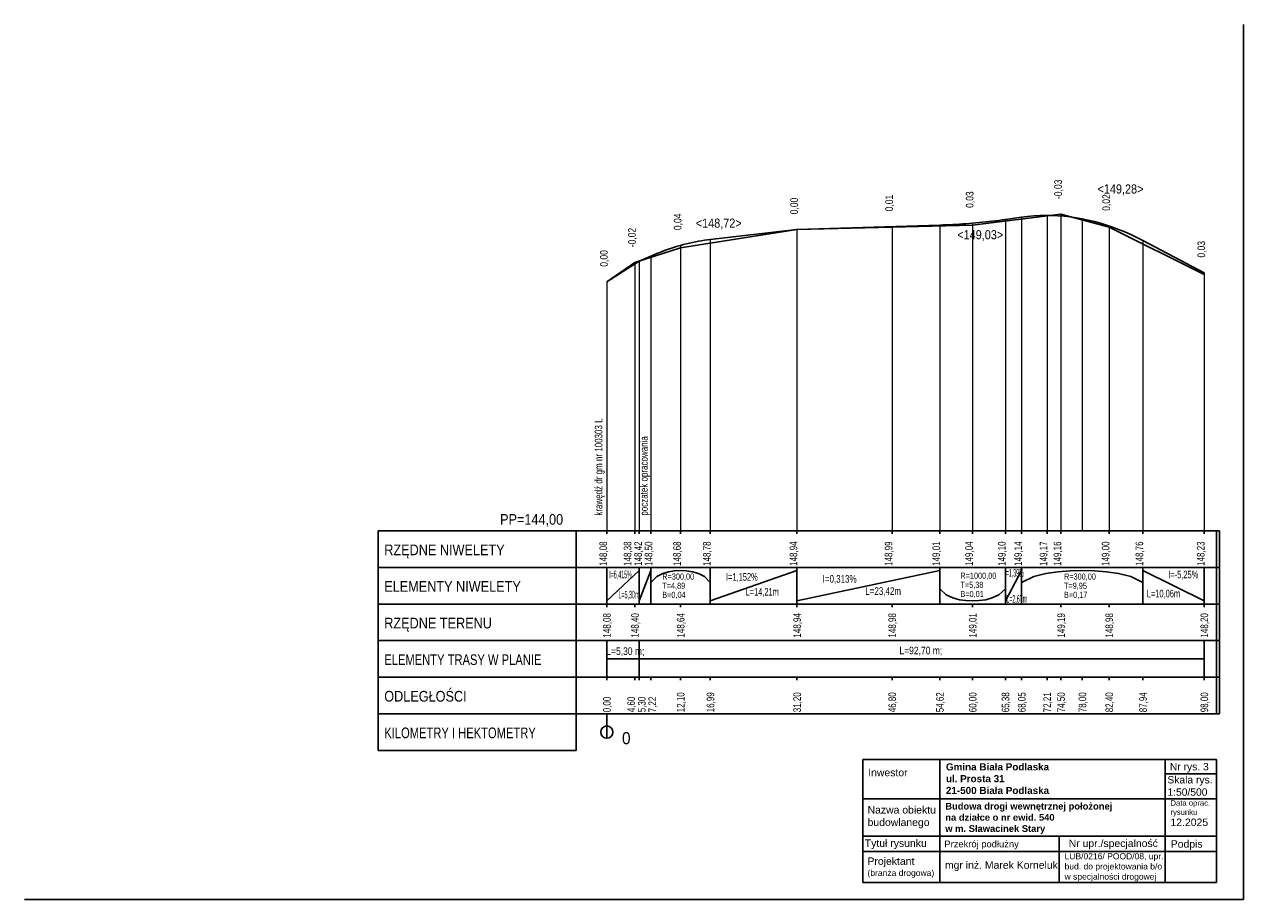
# Model space of a CAD drawing. Extents: x 122 to 234, y 297 to 358.
# Tile 1 of 3: x 122 to 162, y 297 to 325. Entities that reach past the tile are written whole.
import ezdxf

# ---------------------------------------------------------------- set-up
doc = ezdxf.new("R2010")
doc.units = 0
doc.header["$MEASUREMENT"] = 0
doc.layers.add('Niw_niweleta', color=5, linetype='Continuous', lineweight=30)
doc.layers.add('Niw_pomocnicze', color=7, linetype='Continuous', lineweight=9)
for name, color, linetype in [('Niw_opisy', 7, 'Continuous'), ('Niw_tabela', 7, 'Continuous'), ('Niw_teren', 7, 'Continuous'), ('proj opisy', 7, 'Continuous'), ('Trasa', 7, 'Continuous'), ('Trasa_opisy_lukow', 7, 'Continuous')]:
    doc.layers.add(name, color=color, linetype=linetype)
doc.styles.get("Standard").update_dxf_attribs({"font": 'ARIAL.TTF'})

msp = doc.modelspace()

# ---------------------------------------------------------------- linework, layer by layer
at = {"layer": 'Defpoints', "color": 1}
for q in [(161.942, 325.276), (121.942, 296.576)]:
    msp.add_line((161.942, 296.576), q, dxfattribs=at)
at = {"layer": 'Niw_niweleta'}
for p, q in [((153.48, 318.799), (153.587, 318.811)), ((153.587, 318.811), (153.695, 318.823)), ((153.695, 318.823), (153.803, 318.836)), ((153.803, 318.836), (153.91, 318.85)), ((153.91, 318.85), (154.018, 318.864)), ((154.018, 318.864), (154.125, 318.878)), ((154.125, 318.878), (154.659, 318.952)), ((154.659, 318.952), (154.857, 318.977)), ((154.857, 318.977), (155.056, 318.995)), ((155.056, 318.995), (155.255, 319.006)), ((155.255, 319.006), (155.454, 319.01)), ((155.454, 319.01), (155.653, 319.008)), ((155.653, 319.008), (155.852, 319)), ((155.852, 319), (156.051, 318.984)), ((156.051, 318.984), (156.25, 318.962)), ((156.25, 318.962), (156.449, 318.934)), ((156.449, 318.934), (156.648, 318.899)), ((156.648, 318.899), (156.847, 318.857)), ((156.847, 318.857), (157.046, 318.809)), ((157.046, 318.809), (157.245, 318.754)), ((144.446, 318.222), (147.289, 318.549)), ((147.289, 318.549), (151.973, 318.695)), ((147.289, 318.549), (147.289, 318.549)), ((151.973, 318.695), (152.081, 318.699)), ((152.081, 318.699), (152.188, 318.703)), ((152.188, 318.703), (152.296, 318.708)), ((152.296, 318.708), (152.403, 318.713)), ((152.403, 318.713), (152.511, 318.719)), ((152.511, 318.719), (152.619, 318.726)), ((152.619, 318.726), (152.726, 318.733)), ((152.726, 318.733), (152.834, 318.741)), ((152.834, 318.741), (152.942, 318.749)), ((152.942, 318.749), (153.049, 318.758)), ((153.049, 318.758), (153.157, 318.767)), ((153.157, 318.767), (153.264, 318.777)), ((153.264, 318.777), (153.372, 318.788)), ((153.372, 318.788), (153.48, 318.799)), ((157.245, 318.754), (157.444, 318.693)), ((157.444, 318.693), (157.643, 318.625)), ((157.643, 318.625), (157.842, 318.55)), ((157.842, 318.55), (158.041, 318.469)), ((158.041, 318.469), (158.24, 318.381)), ((143.274, 317.972), (143.372, 318.002)), ((143.372, 318.002), (143.47, 318.029)), ((143.47, 318.029), (143.567, 318.056)), ((143.567, 318.056), (143.665, 318.081)), ((143.665, 318.081), (143.763, 318.104)), ((143.763, 318.104), (143.86, 318.125)), ((143.86, 318.125), (143.958, 318.145)), ((143.958, 318.145), (144.056, 318.164)), ((144.056, 318.164), (144.153, 318.181)), ((144.153, 318.181), (144.251, 318.196)), ((144.251, 318.196), (144.349, 318.209)), ((144.349, 318.209), (144.446, 318.222)), ((158.24, 318.381), (158.439, 318.286)), ((158.439, 318.286), (158.637, 318.185)), ((158.637, 318.185), (160.649, 317.129)), ((142.109, 317.509), (142.493, 317.678)), ((142.493, 317.678), (142.591, 317.721)), ((142.591, 317.721), (142.688, 317.761)), ((142.688, 317.761), (142.786, 317.8)), ((142.786, 317.8), (142.884, 317.838)), ((142.884, 317.838), (142.981, 317.874)), ((142.981, 317.874), (143.079, 317.908)), ((143.079, 317.908), (143.177, 317.941)), ((143.177, 317.941), (143.274, 317.972)), ((142.109, 317.509), (142.109, 317.509)), ((142.109, 306.369), (142.493, 307.369)), ((142.688, 307.169), (142.884, 307.269)), ((142.884, 307.269), (143.079, 307.327)), ((143.079, 307.327), (143.274, 307.359)), ((143.274, 307.359), (143.47, 307.369)), ((143.47, 307.369), (143.665, 307.359)), ((143.665, 307.359), (143.86, 307.327)), ((143.86, 307.327), (144.056, 307.269)), ((144.056, 307.269), (144.251, 307.169)), ((144.446, 306.369), (147.289, 307.369)), ((147.289, 306.369), (151.973, 307.369)), ((154.125, 306.369), (154.659, 307.369)), ((155.056, 307.169), (155.454, 307.269)), ((155.454, 307.269), (155.852, 307.327)), ((155.852, 307.327), (156.25, 307.359)), ((156.25, 307.359), (156.648, 307.369)), ((156.648, 307.369), (157.046, 307.359)), ((157.046, 307.359), (157.444, 307.327)), ((157.444, 307.327), (157.842, 307.269)), ((157.842, 307.269), (158.24, 307.169)), ((158.637, 307.369), (160.649, 306.369)), ((142.493, 306.969), (142.688, 307.169)), ((144.251, 307.169), (144.446, 306.969)), ((154.659, 306.969), (155.056, 307.169)), ((158.24, 307.169), (158.637, 306.969)), ((151.973, 306.769), (152.188, 306.569)), ((152.188, 306.569), (152.403, 306.469)), ((152.403, 306.469), (152.619, 306.411)), ((152.619, 306.411), (152.834, 306.379)), ((153.264, 306.379), (153.48, 306.411)), ((153.48, 306.411), (153.695, 306.469)), ((153.695, 306.469), (153.91, 306.569)), ((153.91, 306.569), (154.125, 306.769)), ((152.834, 306.379), (153.049, 306.369)), ((153.049, 306.369), (153.264, 306.379)), ((142.109, 304.469), (160.649, 304.469))]:
    msp.add_line(p, q, dxfattribs=at)
at = {"layer": 'Niw_niweleta', "color": 0}
for p, q in [((141.049, 316.829), (142.109, 317.509)), ((141.049, 306.369), (142.109, 307.369))]:
    msp.add_line(p, q, dxfattribs=at)
at = {"layer": 'Niw_opisy'}
for p, q in [((141.049, 308.669), (141.049, 308.569)), ((141.969, 308.669), (141.969, 308.569)), ((142.109, 308.669), (142.109, 308.569)), ((142.493, 308.669), (142.493, 308.569)), ((143.469, 308.669), (143.469, 308.569)), ((144.446, 308.669), (144.446, 308.569)), ((147.289, 308.669), (147.289, 308.569)), ((150.409, 308.669), (150.409, 308.569)), ((151.973, 308.669), (151.973, 308.569)), ((153.049, 308.669), (153.049, 308.569)), ((154.125, 308.669), (154.125, 308.569)), ((154.659, 308.669), (154.659, 308.569)), ((155.492, 308.669), (155.492, 308.569)), ((155.949, 308.669), (155.949, 308.569)), ((157.529, 308.669), (157.529, 308.569)), ((158.637, 308.669), (158.637, 308.569)), ((160.649, 308.669), (160.649, 308.569)), ((141.049, 307.469), (141.049, 306.269)), ((142.109, 307.469), (142.109, 306.269)), ((142.493, 307.469), (142.493, 306.269)), ((144.446, 307.469), (144.446, 306.269)), ((147.289, 307.469), (147.289, 306.269)), ((151.973, 307.469), (151.973, 306.269)), ((154.125, 307.469), (154.125, 306.269)), ((154.659, 307.469), (154.659, 306.269)), ((158.637, 307.469), (158.637, 306.269)), ((160.649, 307.469), (160.649, 306.269)), ((141.049, 306.269), (141.049, 306.169)), ((141.969, 306.269), (141.969, 306.169)), ((143.469, 306.269), (143.469, 306.169)), ((147.289, 306.269), (147.289, 306.169)), ((150.409, 306.269), (150.409, 306.169)), ((153.049, 306.269), (153.049, 306.169)), ((155.949, 306.269), (155.949, 306.169)), ((157.529, 306.269), (157.529, 306.169)), ((160.649, 306.269), (160.649, 306.169)), ((142.109, 305.069), (142.109, 303.769)), ((141.049, 303.869), (141.049, 303.769)), ((141.969, 303.869), (141.969, 303.769)), ((142.493, 303.869), (142.493, 303.769)), ((143.469, 303.869), (143.469, 303.769)), ((144.446, 303.869), (144.446, 303.769)), ((147.289, 303.869), (147.289, 303.769)), ((150.409, 303.869), (150.409, 303.769)), ((151.973, 303.869), (151.973, 303.769)), ((153.049, 303.869), (153.049, 303.769)), ((154.125, 303.869), (154.125, 303.769)), ((154.659, 303.869), (154.659, 303.769)), ((155.492, 303.869), (155.492, 303.769)), ((155.949, 303.869), (155.949, 303.769)), ((156.649, 303.869), (156.649, 303.769)), ((157.529, 303.869), (157.529, 303.769)), ((158.637, 303.869), (158.637, 303.769)), ((160.649, 303.869), (160.649, 303.769)), ((141.049, 302.669), (141.049, 301.869)), ((141.049, 302.669), (141.049, 301.869))]:
    msp.add_line(p, q, dxfattribs=at)
msp.add_circle((141.049, 302.069), 0.2, dxfattribs=at)
at = {"layer": 'Niw_pomocnicze'}
for p, q in [((154.125, 318.878), (154.125, 308.669)), ((154.659, 318.952), (154.659, 308.669)), ((155.492, 319.01), (155.492, 308.669)), ((155.949, 319.049), (155.949, 308.669)), ((156.648, 318.899), (156.649, 308.669)), ((147.289, 318.549), (147.289, 308.669)), ((147.289, 318.549), (147.289, 308.669)), ((150.409, 318.629), (150.409, 308.669)), ((151.973, 318.695), (151.973, 308.669)), ((153.049, 318.729), (153.049, 308.669)), ((153.049, 318.689), (153.049, 308.669)), ((157.529, 318.629), (157.529, 308.669)), ((143.469, 318.029), (143.469, 308.669)), ((144.446, 318.222), (144.446, 308.669)), ((158.637, 318.185), (158.637, 308.669)), ((142.493, 317.678), (142.493, 308.669)), ((143.469, 317.949), (143.469, 308.669)), ((141.969, 317.469), (141.969, 308.669)), ((142.109, 317.509), (142.109, 308.669)), ((141.049, 316.829), (141.049, 308.669)), ((141.049, 316.829), (141.049, 308.669)), ((160.649, 317.129), (160.649, 308.669)), ((160.649, 317.069), (160.649, 308.669))]:
    msp.add_line(p, q, dxfattribs=at)
at = {"layer": 'Niw_tabela'}
for p, q in [((133.549, 308.669), (161.149, 308.669)), ((133.549, 308.669), (133.549, 301.469)), ((140.049, 308.669), (140.049, 301.469)), ((161.049, 308.669), (161.049, 302.669)), ((161.149, 308.669), (161.149, 302.669)), ((133.549, 307.469), (161.149, 307.469)), ((133.549, 306.269), (161.149, 306.269)), ((133.549, 305.069), (161.149, 305.069)), ((133.549, 303.869), (161.149, 303.869)), ((133.549, 302.669), (161.149, 302.669)), ((133.549, 301.469), (140.049, 301.469))]:
    msp.add_line(p, q, dxfattribs=at)
at = {"layer": 'Niw_teren'}
for p, q in [((153.049, 318.689), (155.949, 319.049)), ((155.949, 319.049), (157.529, 318.629)), ((143.469, 317.949), (147.289, 318.549)), ((147.289, 318.549), (150.409, 318.629)), ((150.409, 318.629), (153.049, 318.689)), ((157.529, 318.629), (160.649, 317.069)), ((141.969, 317.469), (143.469, 317.949)), ((141.049, 316.829), (141.969, 317.469))]:
    msp.add_line(p, q, dxfattribs=at)
at = {"layer": 'proj opisy', "lineweight": -3}
for p, q in [((149.448, 301.167), (161.05, 301.168)), ((149.448, 301.167), (149.448, 297.14)), ((151.973, 301.167), (151.973, 297.14)), ((159.366, 301.168), (159.366, 298.656)), ((161.05, 301.168), (161.051, 297.14)), ((149.448, 299.88), (161.05, 299.881)), ((149.448, 298.655), (161.05, 298.656)), ((155.896, 298.655), (155.896, 297.14)), ((159.366, 298.656), (159.366, 297.14)), ((149.448, 298.149), (161.05, 298.15)), ((149.448, 297.14), (161.051, 297.14))]:
    msp.add_line(p, q, dxfattribs=at)
at = {"layer": 'proj opisy'}
msp.add_line((161.05, 300.705), (159.366, 300.705), dxfattribs=at)
at = {"layer": 'Trasa', "lineweight": 30}
msp.add_line((141.049, 304.469), (142.109, 304.469), dxfattribs=at)
at = {"layer": 'Trasa_opisy_lukow'}
for p, q in [((141.049, 305.069), (141.049, 303.869)), ((160.649, 305.069), (160.649, 303.869)), ((160.649, 305.069), (160.649, 303.869))]:
    msp.add_line(p, q, dxfattribs=at)

# ---------------------------------------------------------------- texts
at = {"layer": 'Niw_opisy'}
for s, width, p in [('-0,03', 0.8, (155.979, 319.549)), ('0,01', 0.8, (150.439, 319.146)), ('0,03', 0.8, (153.079, 319.258)), ('0,02', 0.8, (157.559, 319.163)), ('0,00', 0.8, (147.319, 319.049)), ('0,04', 0.8, (143.499, 318.529)), ('-0,02', 0.8, (141.999, 317.969)), ('0,03', 0.8, (160.679, 317.629)), ('0,00', 0.8, (141.079, 317.33)), ('krawędź dr gm nr 100303 L', 0.75, (140.905, 309.166)), ('148,08', 0.75, (141.059, 307.519)), ('148,38', 0.75, (141.855, 307.519)), ('148,42', 0.75, (142.202, 307.519)), ('148,50', 0.75, (142.545, 307.519)), ('148,68', 0.75, (143.479, 307.519)), ('148,78', 0.75, (144.456, 307.519)), ('148,94', 0.75, (147.299, 307.519)), ('148,99', 0.75, (150.419, 307.519)), ('149,01', 0.75, (151.983, 307.519)), ('149,04', 0.75, (153.059, 307.519)), ('149,10', 0.75, (154.135, 307.519)), ('149,14', 0.75, (154.669, 307.519)), ('149,17', 0.75, (155.502, 307.519)), ('149,16', 0.75, (155.959, 307.519)), ('149,00', 0.75, (157.539, 307.519)), ('148,76', 0.75, (158.647, 307.519)), ('148,23', 0.75, (160.659, 307.519)), ('148,08', 0.75, (141.179, 305.169)), ('148,40', 0.75, (142.099, 305.169)), ('148,64', 0.75, (143.599, 305.169)), ('148,94', 0.75, (147.419, 305.169)), ('148,98', 0.75, (150.539, 305.169)), ('149,01', 0.75, (153.179, 305.169)), ('149,19', 0.75, (156.079, 305.169)), ('148,98', 0.75, (157.659, 305.169)), ('148,20', 0.75, (160.779, 305.169)), ('0,00', 0.75, (141.179, 302.719)), ('4,60', 0.75, (141.975, 302.719)), ('5,30', 0.75, (142.322, 302.719)), ('7,22', 0.75, (142.665, 302.719)), ('12,10', 0.75, (143.599, 302.719)), ('16,99', 0.75, (144.576, 302.719)), ('31,20', 0.75, (147.419, 302.719)), ('46,80', 0.75, (150.539, 302.719)), ('54,62', 0.75, (152.103, 302.719)), ('60,00', 0.75, (153.179, 302.719)), ('65,38', 0.75, (154.255, 302.719)), ('68,05', 0.75, (154.789, 302.719)), ('72,21', 0.75, (155.622, 302.719)), ('74,50', 0.75, (156.079, 302.719)), ('78,00', 0.75, (156.779, 302.719)), ('82,40', 0.75, (157.659, 302.719)), ('87,94', 0.75, (158.767, 302.719)), ('98,00', 0.75, (160.779, 302.719))]:
    msp.add_text(s, height=0.25, rotation=90, dxfattribs=dict(at, width=width)).set_placement(p)
for s, height, width, p in [('<149,28>', 0.3, 0.85, (157.149, 319.729)), ('<148,72>', 0.3, 0.85, (143.969, 318.609)), ('<149,03>', 0.3, 0.85, (152.549, 318.229)), ('I=6,415%', 0.25, 0.4, (141.129, 307.113)), ('R=300,00', 0.2, 0.75, (142.869, 307.069)), ('I=1,152%', 0.25, 0.7, (144.961, 307.032)), ('I=0,313%', 0.25, 0.75, (148.131, 306.969)), ('R=1000,00', 0.2, 0.75, (152.65, 307.098)), ('I=1,39%', 0.25, 0.4, (154.087, 307.168)), ('R=300,00', 0.2, 0.75, (156.049, 307.069)), ('I=-5,25%', 0.25, 0.7, (159.471, 307.112)), ('T=4,89', 0.2, 0.75, (142.869, 306.769)), ('L=23,42m', 0.25, 0.75, (149.531, 306.569)), ('T=5,38', 0.2, 0.75, (152.65, 306.798)), ('T=9,95', 0.2, 0.75, (156.049, 306.769)), ('L=5,30m', 0.25, 0.4, (141.435, 306.451)), ('B=0,04', 0.2, 0.75, (142.869, 306.469)), ('L=14,21m', 0.25, 0.7, (145.603, 306.544)), ('B=0,01', 0.2, 0.75, (152.65, 306.498)), ('L=2,67m', 0.25, 0.4, (154.157, 306.313)), ('B=0,17', 0.2, 0.75, (156.049, 306.469)), ('L=10,06m', 0.25, 0.7, (158.765, 306.487)), ('0', 0.4, 0.9, (141.549, 301.669))]:
    msp.add_text(s, height=height, dxfattribs=dict(at, width=width)).set_placement(p)
at = {"layer": 'Niw_opisy', "color": 5, "width": 0.75}
msp.add_text('poczatek opracowania', height=0.25, rotation=90, dxfattribs=at).set_placement((142.392, 309.166))
at = {"layer": 'Niw_tabela'}
for s, width, p in [('PP=144,00', 0.85, (137.549, 308.869)), ('RZĘDNE NIWELETY', 0.85, (133.749, 307.869)), ('ELEMENTY NIWELETY', 0.85, (133.749, 306.669)), ('RZĘDNE TERENU', 0.85, (133.749, 305.469)), ('ELEMENTY TRASY W PLANIE', 0.75, (133.749, 304.269)), ('ODLEGŁOŚCI', 0.85, (133.749, 303.069)), ('KILOMETRY I HEKTOMETRY', 0.75, (133.749, 301.869))]:
    msp.add_text(s, height=0.35, dxfattribs=dict(at, width=width)).set_placement(p)
at = {"layer": 'proj opisy', "lineweight": -3, "attachment_point": 1, "rotation": 0.0023}
for s, insert, char_height, width in [('{\\fArial|b0|i0|c238|p34;Inwestor}', (149.626, 300.866), 0.24469, 6.95257), ('{\\fArial|b1|i0|c238|p34;Gmina Biała Podlaska\\Pul. Prosta 31\\fTimes New Roman|b1|i0|c238|p18;        \\fArial|b1|i0|c238|p34;\\P21-500 Biała Podlaska}', (152.175, 301.045), 0.23201, 6.59207), ('{\\fArial|b0|i0|c238|p34;  Nr rys. 3}', (159.335, 301.057), 0.24167, 6.86674), ('{\\fArial|b0|i0|c238|p34;    Skala rys.\\P    1:50/500}', (159.067, 300.626), 0.24167, 6.86674), ('{\\fArial|b0|i0|c238|p34;Nazwa obiektu \\Pbudowlanego}', (149.605, 299.642), 0.24469, 6.95257), ('{\\fArial|b1|i0|c238|p34;Budowa drogi wewnętrznej położonej \\Pna działce o nr ewid. 540 \\Pw m. Sławacinek Stary}', (152.154, 299.749), 0.22, 6.93542), ('{\\fArial|b0|i0|c238|p34;\\H0.7356x;Data oprac.\\Prysunku\\P\\H1.359x;12.2025}', (159.543, 299.834), 0.24469, 6.95257), ('{\\fArial|b0|i0|c238|p34;Tytuł rysunku}', (149.514, 298.55), 0.24469, 6.95257), ('{\\fArial|b0|i0|c238|p34;Przekrój podłużny }', (152.124, 298.509), 0.22, 6.86674), ('{\\fArial|b0|i0|c238|p34;Nr upr./specjalność}', (156.204, 298.544), 0.24469, 6.95257), ('{\\fArial|b0|i0|c238|p34;Podpis}', (159.552, 298.524), 0.24469, 6.95257), ('{\\fArial|b0|i0|c238|p34;LUB/0216/ POOD/08, upr. bud. do projektowania b/o w specjalności drogowej}', (156.068, 298.098), 0.2, 3.43213), ('{\\fArial|b0|i0|c238|p34;Projektant\\P\\H0.8173x;(branża drogowa)}', (149.602, 297.959), 0.24469, 6.95257), ('{\\fArial|b0|i0|c238|p34;mgr inż. Marek Korneluk}', (152.144, 297.831), 0.24469, 6.95257)]:
    msp.add_mtext(s, dxfattribs=dict(at, insert=insert, char_height=char_height, width=width))
at = {"layer": 'Trasa_opisy_lukow', "width": 0.8}
for s, p in [('L=5,30 m; ', (141.033, 304.598)), ('L=92,70 m; ', (150.649, 304.619))]:
    msp.add_text(s, height=0.25, dxfattribs=at).set_placement(p)

doc.saveas('drawing.dxf')
